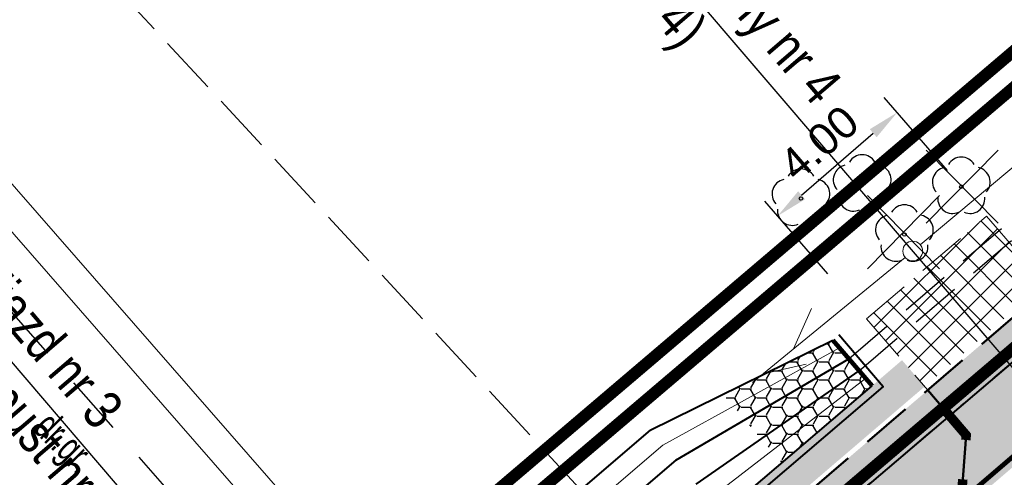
# Model space of a CAD drawing. Header units: metres. Extents: x 7429064 to 7431133, y 5709479 to 5714472.
# Tile 119 of 176: x 7429680 to 7429705, y 5710032 to 5710044. Entities that reach past the tile are written whole.
import ezdxf
from ezdxf.enums import TextEntityAlignment as Align

# ---------------------------------------------------------------- set-up
doc = ezdxf.new("R2010")
doc.units = ezdxf.units.M
for name, pattern in [('1', [0]), ('12', [3, 1, -1, 0, -1]), ('4', [2.5, 1.5, -1]), ('4_KTJZ01', [2, 1.5, -0.5]), ('8_1', [0]), ('8_SUPT_01', [0]), ('8_SUPW_01', [0]), ('DASHED', [19.049999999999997, 12.7, -6.349999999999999]), ('DASHED2', [0.375, 0.25, -0.125]), ('HIDDEN', [0.375, 0.25, -0.125]), ('KRESKOWA', [19.049999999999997, 12.7, -6.35])]:
    doc.linetypes.add(name, pattern=pattern)
for name, color, linetype, lineweight in [('_1_HECZ_BITUM', 7, 'DASHED2', 18), ('_1_KR_POBOCZA', 7, 'DASHED2', 20), ('_D_7_PAS DROGOWY-LINIA ROZGR TEREN INW', 222, 'HIDDEN', 50), ('_D_7_PAS DROGOWY_PODZIAL', 1, 'Continuous', 50), ('_D_7_TEREN NIEZBEDNY DLA OB_BUD', 252, 'HIDDEN', 50), ('_D_8_Wymiary', 7, 'Continuous', 20), ('_skarpy', 84, 'Continuous', 40), ('_skarpy umocnione', 202, 'Continuous', 25), ('_wycinka_ZUDP', 1, 'Continuous', 30), ('D_1_LINIA_PALISADA_60 CM', 5, 'Continuous', 50), ('Dr-przepust', 32, 'ZYGZAK', 30), ('gaPoziome', 7, 'Continuous', 30), ('GMINA_L_0', 252, '12', 35), ('KRAWĘŻNIK BETONOWY 12_25 WYN 0 CM', 250, 'DASHED', 50), ('KTJZ_E_T_0_a', 252, 'Continuous', 15), ('KTJZ_L_0_a', 252, '4_KTJZ01', 18), ('Ogrodzenia proj', 200, 'OGRODZENIE2', 40), ('skarpa', 82, 'ŚLADY', 20), ('SUPT_L_0_a', 252, '8_SUPT_01', 18), ('SUPW_L_0_a', 252, '8_SUPW_01', 18), ('SUSM_T_3_a', 252, 'Continuous', 18)]:
    doc.layers.add(name, color=color, linetype=linetype, lineweight=lineweight)
for name, color, linetype in [('_1_Mapa', 7, 'Continuous'), ('_1_X-REFY', 7, 'Continuous'), ('D_1_LINIA_OPIS_ZJAZDY', 7, 'Continuous'), ('zzz.gaHSDomyslna', 7, 'Continuous')]:
    doc.layers.add(name, color=color, linetype=linetype)
doc.layers.add('_Brudnopis', color=22, linetype='Continuous', lineweight=50, plot=False)
doc.layers.add('D_2_HECZ_JEZDNIA KR3- NOWA KONSTRUKCJA G4', color=7, linetype='Continuous', lineweight=13, true_color=0xbdbdbd, transparency=0.3)
for name, color, linetype, lineweight, true_color in [('DZIALKA_L_0', 7, '1', 40, 0x008000), ('HECZ DROGI ROWEROWE', 7, 'Continuous', 13, 0xff8a8a), ('OBOP_T_1_a', 7, 'Continuous', 30, 0x008000), ('UZYTKI_L_0', 7, '4', 30, 0x008000)]:
    doc.layers.add(name, color=color, linetype=linetype, lineweight=lineweight, true_color=true_color)
doc.styles.add('major_arial', font='arial.ttf')
doc.styles.add('Styl Arial', font='arial.ttf', dxfattribs={"width": 0.8, "height": 0.9})
doc.linetypes.add('OGRODZENIE2', pattern='A,6.35,-2.54,[132,ltypeshp.shx,S=2.54,R=0,X=-2.54,Y=0],-2.54,25.4', length=36.83)
doc.linetypes.add('ZYGZAK', pattern='A,0.00254,-5.08,[131,ltypeshp.shx,S=5.08,R=0,X=-5.08,Y=0],-10.16,[131,ltypeshp.shx,S=5.08,R=180,X=5.08,Y=0],-5.08', length=20.32254)
doc.linetypes.add('ŚLADY', pattern='A,3.81,[130,ltypeshp.shx,S=6.35,R=0,X=0,Y=0],3.81', length=7.62)
doc.dimstyles.new('major_500', dxfattribs={"dimtxt": 0.8, "dimasz": 0.8, "dimexe": 0.5, "dimexo": 1, "dimgap": 0.3, "dimtad": 1, "dimzin": 1, "dimdsep": 46, "dimtxsty": 'major_arial', "dimcen": 0, "dimse1": 1, "dimse2": 1, "dimaunit": 1, "dimadec": 1, "dimazin": 0, "dimtfac": 1, "dimtix": 1, "dimtmove": 0, "dimatfit": 3, "dimfxl": 2, "dimfxlon": 1, "dimtolj": 1, "dimarcsym": 0})

# ---------------------------------------------------------------- blocks, each defined once
blk = doc.blocks.new('*D39')
at = {"layer": '_D_8_Wymiary', "color": 0, "lineweight": -2, "transparency": 16777216}
for p, q in [((7429703.916250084, 5710039.969874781), (7429702.317782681, 5710041.815989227)), ((7429700.225846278, 5710039.343293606), (7429702.040278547, 5710040.914328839)), ((7429700.892229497, 5710037.351511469), (7429699.293762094, 5710039.197625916))]:
    blk.add_line(p, q, dxfattribs=at)
at = {"layer": '_D_8_Wymiary', "color": 0, "transparency": 16777216}
for points in [[(7429701.953001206, 5710041.015127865), (7429702.127555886, 5710040.813529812), (7429702.645072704, 5710041.437992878)], [(7429700.138568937, 5710039.444092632), (7429700.313123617, 5710039.242494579), (7429699.621052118, 5710038.819629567)]]:
    blk.add_solid(points, dxfattribs=at)
at = {"layer": 'Defpoints', "color": 0, "transparency": 16777216}
for p in [(7429702.645072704, 5710041.437992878), (7429704.570830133, 5710039.213882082), (7429701.546809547, 5710036.595518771)]:
    blk.add_point(p, dxfattribs=at)
at = {"layer": '_D_8_Wymiary', "color": 0, "transparency": 16777216, "insert": (7429700.669319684, 5710040.664400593), "char_height": 0.8, "attachment_point": 5, "rotation": 40.88781471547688, "style": 'major_arial'}
blk.add_mtext('\\A1;4.00', dxfattribs=at)
blk = doc.blocks.new('A$C59100B2D')
at = {"layer": '_wycinka_ZUDP'}
for points in [[(0.7010042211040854, -0.7131571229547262), (-0.701004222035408, 0.7131571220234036)], [(-0.7004364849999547, -0.7131571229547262), (0.7010042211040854, 0.7131571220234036)]]:
    blk.add_lwpolyline(points, dxfattribs=at)
blk = doc.blocks.new('4_OBOP02_01')
at = {"linetype": 'Continuous'}
blk.add_circle((0, 0), 0.045, dxfattribs=at)
for centre, radius, start, end in [((0, 0.3750563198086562), 0.3750000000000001, 30.14012428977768, 149.8598757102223), ((-0.3566585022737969, 0.1158924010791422), 0.375, 102.1444654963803, 221.8600234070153), ((0.3566585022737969, 0.1158924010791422), 0.375, 318.1399765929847, 77.85553450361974), ((-0.2204041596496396, -0.3033835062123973), 0.3750000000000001, 174.1481822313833, 293.8542284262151), ((0.2204041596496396, -0.3033835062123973), 0.3750000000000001, 246.145771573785, 5.851817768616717)]:
    blk.add_arc(centre, radius, start, end, dxfattribs=at)
blk = doc.blocks.new('8_SUSM04_01')
at = {"linetype": 'Continuous'}
blk.add_circle((0, 0), 0.25, dxfattribs=at)
blk = doc.blocks.new('X-ref_MDCP_Szara')
at = {"layer": 'DZIALKA_L_0', "linetype": '1'}
blk.add_line((7429836.45, 5710146.5), (7429660.24, 5709996.55), dxfattribs=at)
at = {"layer": 'GMINA_L_0', "linetype": '12'}
blk.add_line((7429660.24, 5709996.55), (7429836.45, 5710146.5), dxfattribs=at)
at = {"layer": 'KTJZ_L_0_a', "linetype": '4_KTJZ01'}
blk.add_line((7429677.380782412, 5710050.528375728), (7429697.77520313, 5710028.49145456), dxfattribs=at)
at = {"layer": 'SUPT_L_0_a', "linetype": '8_SUPT_01'}
for p, q in [((7429703.231550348, 5710038.090650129), (7429707.062557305, 5710041.303652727)), ((7429698.98140959, 5710034.599783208), (7429702.846733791, 5710037.771418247)), ((7429700.025047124, 5710035.456124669), (7429700.48094846, 5710036.476984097)), ((7429699.251982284, 5710034.821797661), (7429700.342210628, 5710035.069592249))]:
    blk.add_line(p, q, dxfattribs=at)
at = {"layer": 'SUPW_L_0_a', "linetype": '8_1'}
for p, q in [((7429673.549297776, 5710047.26789546), (7429693.293821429, 5710024.684946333)), ((7429692.691554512, 5710024.158377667), (7429672.93998363, 5710046.749387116))]:
    blk.add_line(p, q, dxfattribs=at)
at = {"layer": 'UZYTKI_L_0', "linetype": '4'}
blk.add_line((7429671.904896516, 5710045.868558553), (7429691.69, 5710023.31), dxfattribs=at)
at = {"layer": 'OBOP_T_1_a'}
for p in [(7429701.76, 5710039.62), (7429704.27, 5710039.56), (7429700.21, 5710039.26), (7429702.83, 5710038.35)]:
    blk.add_blockref('4_OBOP02_01', p, dxfattribs=at)
at = {"layer": 'SUSM_T_3_a', "rotation": 81.61001350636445}
blk.add_blockref('8_SUSM04_01', (7429703.04, 5710037.93), dxfattribs=at)
at = {"layer": 'KTJZ_E_T_0_a', "width": 0.7}
blk.add_text('dr.gr.', height=0.75, rotation=314.9999987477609, dxfattribs=at).set_placement((7429681.520324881, 5710033.025783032), align=Align.MIDDLE)
blk = doc.blocks.new('gaHSPos')
at = {"color": 0, "linetype": 'Continuous', "lineweight": 0}
blk.add_point((0, 0), dxfattribs=at)
blk = doc.blocks.new('*U229')
at = {"layer": 'zzz.gaHSDomyslna', "color": 140}
for points in [[(0.1548646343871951, 1.993995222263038, 0.24, 0.24, 0), (0.1642587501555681, 2.114951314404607, 0.24, 0.24, 0), (-0.4070858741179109, 2.782516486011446, 0.24, 0.24, 0)], [(0, 0, 0.24, 0.24, 0), (0.07743231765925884, 0.9969976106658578, 0.24, 0.24, 0)]]:
    blk.add_lwpolyline(points, format="xyseb", dxfattribs=at)
at = {"color": 140}
for p in [(-0.8110875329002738, 3.254556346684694), (0, 0)]:
    blk.add_blockref('gaHSPos', p, dxfattribs=at)
blk = doc.blocks.new('*U247')
at = {"layer": 'zzz.gaHSDomyslna', "color": 140}
for points in [[(5.240129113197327, 4.642784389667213, 0.12, 0.12, 0), (-0.07802770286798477, 0.0911684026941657, 0.12, 0.12, 0)], [(4.63644783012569, 3.810216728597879, 0.12, 0.12, 0), (5.396184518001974, 4.460447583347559, 0.12, 0.12, 0)], [(3.116974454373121, 2.509755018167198, 0.12, 0.12, 0), (3.876711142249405, 3.159985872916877, 0.12, 0.12, 0)], [(1.597501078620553, 1.209293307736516, 0.12, 0.12, 0), (2.357237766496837, 1.859524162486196, 0.12, 0.12, 0)], [(0.07802770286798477, -0.0911684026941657, 0.12, 0.12, 0), (0.8377643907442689, 0.5590624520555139, 0.12, 0.12, 0)]]:
    blk.add_lwpolyline(points, format="xyseb", dxfattribs=at)
at = {"color": 140}
for p in [(5.318156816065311, 4.551615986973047), (0, 0)]:
    blk.add_blockref('gaHSPos', p, dxfattribs=at)
blk = doc.blocks.new('X-ref_SOR')
at = {"layer": 'gaPoziome'}
for name, p in [('*U247', (7429704.100109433, 5710031.305342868)), ('*U229', (7429704.230155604, 5710031.153395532))]:
    blk.add_blockref(name, p, dxfattribs=at)

msp = doc.modelspace()

# ---------------------------------------------------------------- hatches: boundary and pattern name
at = {"layer": '_1_HECZ_BITUM', "transparency": 33554687}
h = msp.add_hatch(dxfattribs=at)
h.set_pattern_fill('ANSI37', color=256, scale=0.14)
h.set_pattern_definition([(45, (0, 0), (-0.3143089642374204, 0.3143089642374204), []), (135, (0, 0), (-0.3143089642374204, -0.3143089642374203), [])])
h.paths.add_polyline_path([(7429703.341042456, 5710034.499121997), (7429706.379987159, 5710037.100043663), (7429704.910871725, 5710038.816573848), (7429701.871965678, 5710036.215685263)])
at = {"layer": '_skarpy umocnione'}
h = msp.add_hatch(dxfattribs=at)
h.set_pattern_fill('HONEY', color=256, scale=0.083)
h.set_pattern_definition([(0, (3576.712081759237, 6798.582378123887), (0.3952875, 0.228219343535), [0.263525, -0.52705]), (120, (3576.712081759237, 6798.582378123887), (-0.3952874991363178, 0.2282193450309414), [0.2635249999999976, -0.5270499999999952]), (59.99999999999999, (3576.712081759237, 6798.582378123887), (8.636821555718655e-10, 0.4564386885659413), [-0.52705, 0.263525])])
h.paths.add_polyline_path([(7429698.241110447, 5710034.306271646), (7429701.018120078, 5710035.675329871), (7429702.009100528, 5710034.517457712), (7429699.729890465, 5710032.566765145)])
at = {"layer": 'D_2_HECZ_JEZDNIA KR3- NOWA KONSTRUKCJA G4'}
h = msp.add_hatch(color=256, dxfattribs=at)
h.dxf.hatch_style = 1
edge = h.paths.add_edge_path()
edge.add_line((7429693.23695318, 5710025.851401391), (7429703.341040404, 5710034.499120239))
edge.add_line((7429703.341040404, 5710034.499120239), (7429702.768837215, 5710035.167688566))
edge.add_line((7429702.768837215, 5710035.167688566), (7429698.210417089, 5710031.266303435))
edge.add_line((7429698.210417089, 5710031.266303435), (7429692.462750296, 5710026.347085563))
edge.add_arc((7429695.534453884, 5710030.292289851), 4.999999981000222, 232.0959685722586, 242.6451426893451)
at = {"layer": 'HECZ DROGI ROWEROWE'}
h = msp.add_hatch(color=256, dxfattribs=at)
h.dxf.hatch_style = 1
edge = h.paths.add_edge_path()
edge.add_arc((7429796.819700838, 5710136.432689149), 20.40416797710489, 308.0321727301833, 334.2528184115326)
edge.add_arc((7429835.930497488, 5710116.89688608), 23.31795413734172, 143.789652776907, 152.7623535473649, ccw=False)
edge.add_arc((7429839.324960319, 5710112.767127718), 28.52732187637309, 132.1511209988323, 141.1238217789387, ccw=False)
edge.add_line((7429820.180606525, 5710133.916638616), (7429834.124191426, 5710145.713024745))
edge.add_arc((7429837.353578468, 5710141.895819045), 5.000000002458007, 102.01539828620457, 130.2314924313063, ccw=False)
edge.add_line((7429836.312705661, 5710146.786277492), (7429842.062606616, 5710148.010071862))
edge.add_line((7429842.062606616, 5710148.010071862), (7429845.234178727, 5710150.729899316))
edge.add_line((7429845.234178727, 5710150.729899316), (7429843.044890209, 5710150.26393669))
edge.add_arc((7429842.628541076, 5710152.220120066), 2.000000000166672, 169.0595867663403, 282.01539860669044, ccw=False)
edge.add_line((7429840.664890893, 5710152.599696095), (7429846.907573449, 5710184.89479323))
edge.add_arc((7429848.380311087, 5710184.610111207), 1.500000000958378, 109.3988305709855, 169.0595867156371, ccw=False)
edge.add_line((7429847.882098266, 5710186.024955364), (7429848.854093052, 5710186.367226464))
edge.add_line((7429848.854093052, 5710186.367226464), (7429847.264566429, 5710191.423890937))
edge.add_line((7429847.264566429, 5710191.423890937), (7429846.902664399, 5710192.478548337))
edge.add_line((7429846.902664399, 5710192.478548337), (7429845.675039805, 5710198.448585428))
edge.add_arc((7429825.957873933, 5710195.082454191), 20.00243658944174, -10.939142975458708, 9.688181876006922, ccw=False)
edge.add_line((7429845.596852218, 5710191.286666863), (7429839.402578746, 5710159.242003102))
edge.add_arc((7429819.766076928, 5710163.037763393), 19.9999999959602, 310.2314924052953, 349.0595867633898, ccw=False)
edge.add_line((7429832.683625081, 5710147.768940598), (7429817.639926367, 5710135.041849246))
edge.add_arc((7429832.495106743, 5710117.482703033), 22.99999999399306, 130.2314924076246, 151.7603968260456)
edge.add_arc((7429794.613112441, 5710137.828575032), 20.00000000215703, 310.2314924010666, 331.76039682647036, ccw=False)
edge.add_line((7429807.530660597, 5710122.559752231), (7429710.78028326, 5710040.708146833))
edge.add_line((7429710.78028326, 5710040.708146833), (7429674.341489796, 5710009.521515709))
edge.add_arc((7429663.287565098, 5710022.437039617), 17.00000026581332, 303.4339933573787, 310.5590095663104, ccw=False)
edge.add_line((7429672.654156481, 5710008.250180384), (7429665.174772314, 5710003.312065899))
edge.add_arc((7429654.155253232, 5710020.002488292), 20.00000001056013, 287.25233121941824, 303.4339932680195, ccw=False)
edge.add_line((7429660.086861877, 5710000.902330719), (7429655.395687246, 5709999.445472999))
edge.add_arc((7429662.068746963, 5709977.95779574), 22.49999999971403, 107.2523312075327, 130.5590096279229)
edge.add_line((7429647.43855272, 5709995.051871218), (7429638.423894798, 5709987.336555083))
edge.add_arc((7429653.054089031, 5709970.2424796), 22.49999999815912, 130.5590096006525, 144.5952530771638)
edge.add_line((7429634.714793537, 5709983.277825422), (7429621.961912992, 5709965.306093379))
edge.add_arc((7429606.363956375, 5709977.008817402), 19.50000000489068, 310.55900961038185, 323.12009690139, ccw=False)
edge.add_line((7429619.04345805, 5709962.19395198), (7429498.409271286, 5709858.947561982))
edge.add_line((7429498.409271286, 5709858.947561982), (7429409.746698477, 5709783.717845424))
edge.add_line((7429409.746698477, 5709783.717845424), (7429333.700045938, 5709719.192669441))
edge.add_arc((7429195.245944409, 5709882.368837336), 213.9999999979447, 294.99293756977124, 310.31442587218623, ccw=False)
edge.add_line((7429285.662344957, 5709688.407824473), (7429286.787363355, 5709685.755030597))
edge.add_arc((7429195.2162162, 5709882.430203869), 216.9479171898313, 294.9664921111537, 310.3105313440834)
edge.add_line((7429335.566321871, 5709716.99669272), (7429500.277265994, 5709856.755523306))
edge.add_line((7429500.277265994, 5709856.755523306), (7429621.379875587, 5709960.402819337))
edge.add_line((7429621.379875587, 5709960.402819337), (7429627.625099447, 5709965.747878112))
edge.add_line((7429627.625099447, 5709965.747878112), (7429629.90357192, 5709967.697939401))
edge.add_line((7429629.90357192, 5709967.697939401), (7429629.179066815, 5709968.528973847))
edge.add_arc((7429630.686600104, 5709969.843258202), 1.99999999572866, 144.5952529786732, 221.0822816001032, ccw=False)
edge.add_line((7429629.05644051, 5709971.001955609), (7429636.752493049, 5709981.82945368))
edge.add_arc((7429653.054089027, 5709970.242479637), 19.99999997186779, 130.5590096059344, 144.5952530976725, ccw=False)
edge.add_line((7429640.049471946, 5709985.437213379), (7429649.631219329, 5709993.620104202))
edge.add_arc((7429662.068746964, 5709977.957795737), 20.00000000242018, 107.2523312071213, 128.4532876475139, ccw=False)
edge.add_line((7429656.137138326, 5709997.057953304), (7429665.185157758, 5709999.867841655))
edge.add_line((7429665.185157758, 5709999.867841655), (7429673.721413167, 5710005.503734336))
edge.add_arc((7429657.258251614, 5710030.439225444), 29.88000008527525, 303.4339932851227, 310.5590095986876)
edge.add_line((7429676.687149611, 5710007.738293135), (7429712.639886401, 5710038.508993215))
edge.add_line((7429712.639886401, 5710038.508993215), (7429809.390816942, 5710120.361066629))
edge.add_line((7429809.390816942, 5710120.361066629), (7429809.390787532, 5710120.361041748))

# ---------------------------------------------------------------- linework, layer by layer
at = {"layer": '_1_KR_POBOCZA', "color": 5, "ltscale": 5, "flags": 128}
for points in [[(7429701.871924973, 5710036.215650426), (7429704.910871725, 5710038.816573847)], [(7429704.910871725, 5710038.816573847), (7429706.458014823, 5710037.008875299)], [(7429701.871924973, 5710036.215650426), (7429703.419068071, 5710034.407951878)]]:
    msp.add_lwpolyline(points, dxfattribs=at)
at = {"layer": '_Brudnopis', "flags": 128}
msp.add_lwpolyline([(7429704.230155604, 5710031.153395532), (7429704.394414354, 5710033.268346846), (7429703.419068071, 5710034.407951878)], dxfattribs=at)
at = {"layer": '_D_7_PAS DROGOWY-LINIA ROZGR TEREN INW', "ltscale": 10, "const_width": 0.3, "flags": 128}
msp.add_lwpolyline([(7429287.498083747, 5709689.141206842), (7429307.710328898, 5709696.947915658), (7429435.697998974, 5709805.840409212), (7429660.078000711, 5709996.740410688), (7429836.287980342, 5710146.690393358)], dxfattribs=at)
at = {"layer": '_D_7_PAS DROGOWY_PODZIAL', "ltscale": 0.2, "const_width": 0.3, "flags": 128}
msp.add_lwpolyline([(7429838.787736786, 5710158.69944681), (7429835.060550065, 5710151.866820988), (7429707.928821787, 5710044.059165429), (7429670.33646098, 5710012.082675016), (7429661.685038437, 5710006.163007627), (7429648.718433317, 5710002.136191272), (7429632.935415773, 5709988.628083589), (7429615.788923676, 5709965.39743204), (7429495.458099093, 5709862.41067864), (7429330.756278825, 5709722.662069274), (7429319.401743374, 5709713.683805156), (7429307.84155068, 5709705.757592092), (7429296.805838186, 5709699.188897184), (7429282.8456928, 5709692.117459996), (7429269.348606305, 5709686.304179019), (7429250.20040062, 5709678.579529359), (7429239.823858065, 5709670.459676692)], dxfattribs=at)
at = {"layer": '_D_7_TEREN NIEZBEDNY DLA OB_BUD', "ltscale": 10, "const_width": 0.3, "flags": 128}
msp.add_lwpolyline([(7429838.642351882, 5710133.498037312), (7429838.163073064, 5710130.983410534), (7429669.785270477, 5709988.069796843), (7429674.220854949, 5709982.832848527), (7429665.131800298, 5709974.906125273), (7429667.704814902, 5709971.870777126), (7429662.832482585, 5709967.707329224), (7429665.636921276, 5709964.49370197), (7429637.108761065, 5709939.516176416), (7429616.43791595, 5709933.990754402), (7429410.711229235, 5709758.424593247), (7429398.459990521, 5709756.96470503), (7429363.724530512, 5709727.377020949), (7429364.496967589, 5709726.485040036), (7429330.156663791, 5709696.304430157), (7429317.553253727, 5709687.47546742), (7429303.139099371, 5709679.240254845), (7429296.402039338, 5709677.454326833), (7429295.853558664, 5709678.754848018), (7429285.213308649, 5709675.171013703), (7429285.467953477, 5709665.629088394), (7429278.468709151, 5709665.469623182), (7429278.346584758, 5709670.061176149), (7429254.481179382, 5709660.886617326), (7429229.936526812, 5709651.367794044), (7429224.487494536, 5709665.833466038), (7429244.657148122, 5709675.130668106), (7429249.846855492, 5709679.191718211), (7429269.079177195, 5709686.950301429), (7429282.548797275, 5709692.751752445), (7429296.468274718, 5709699.802589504), (7429307.464225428, 5709706.347617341), (7429318.986254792, 5709714.247663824), (7429330.312616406, 5709723.203650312), (7429495.004072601, 5709862.943465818), (7429615.273122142, 5709965.877348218), (7429632.419614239, 5709989.107999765), (7429648.372953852, 5710002.76187988), (7429661.376752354, 5710006.800246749), (7429669.910876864, 5710012.639653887), (7429707.475683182, 5710044.592706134), (7429834.50843472, 5710152.316429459), (7429838.121089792, 5710158.939097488), (7429844.754843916, 5710193.280299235), (7429843.741113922, 5710206.480357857), (7429852.313614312, 5710203.59832983), (7429849.367696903, 5710188.375013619), (7429850.22684329, 5710185.684410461), (7429848.746129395, 5710185.163002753), (7429846.827250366, 5710175.247007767), (7429842.580241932, 5710153.28258802), (7429856.534014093, 5710164.104263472), (7429864.198789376, 5710154.590130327)], close=True, dxfattribs=at)
at = {"layer": '_skarpy', "flags": 128}
for points in [[(7429696.389770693, 5710033.393566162), (7429701.018120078, 5710035.675329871)], [(7429697.040001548, 5710032.633829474), (7429701.422595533, 5710035.202736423)], [(7429697.560186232, 5710032.026040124), (7429701.683985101, 5710034.897326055)], [(7429698.210417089, 5710031.266303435), (7429702.009100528, 5710034.517457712)], [(7429696.389770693, 5710033.393566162), (7429691.325091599, 5710029.05889249)], [(7429697.040001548, 5710032.633829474), (7429691.975322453, 5710028.299155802)]]:
    msp.add_lwpolyline(points, dxfattribs=at)
at = {"layer": 'D_1_LINIA_OPIS_ZJAZDY', "color": 7, "linetype": 'Continuous', "lineweight": -3}
for points in [[(7429693.32160873, 5710049.281762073), (7429708.845478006, 5710031.14350711)], [(7429678.760221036, 5710036.819202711), (7429694.284090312, 5710018.680947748)]]:
    msp.add_lwpolyline(points, dxfattribs=at)
at = {"layer": 'D_1_LINIA_PALISADA_60 CM', "lineweight": 100, "flags": 128}
msp.add_lwpolyline([(7429701.018120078, 5710035.675329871), (7429702.009100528, 5710034.517457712)], dxfattribs=at)
at = {"layer": 'Dr-przepust', "color": 26, "linetype": 'KRESKOWA', "ltscale": 0.1}
for points in [[(7429701.422595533, 5710035.202736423), (7429705.973161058, 5710039.094368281)], [(7429701.68257099, 5710034.89874175), (7429706.233136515, 5710038.790373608)]]:
    msp.add_lwpolyline(points, dxfattribs=at)
at = {"layer": 'KRAWĘŻNIK BETONOWY 12_25 WYN 0 CM', "ltscale": 0.1, "flags": 128}
msp.add_lwpolyline([(7429807.530660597, 5710122.559752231), (7429790.863206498, 5710108.458950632), (7429710.78028326, 5710040.708146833), (7429674.341489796, 5710009.521515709, -0.03109876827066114), (7429672.654156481, 5710008.250180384), (7429665.174772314, 5710003.312065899, -0.07072338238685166), (7429660.086861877, 5710000.902330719), (7429655.395687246, 5709999.445472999, 0.1020465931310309), (7429647.43855272, 5709995.051871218), (7429638.423894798, 5709987.336555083, 0.06132135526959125), (7429634.714793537, 5709983.277825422), (7429622.219286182, 5709965.698023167)], format="xyb", dxfattribs=at)
at = {"layer": 'Ogrodzenia proj', "ltscale": 0.05, "flags": 128}
msp.add_lwpolyline([(7429698.34046326, 5710031.114356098), (7429702.291094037, 5710034.495556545), (7429701.170067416, 5710035.805376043)], dxfattribs=at)
at = {"layer": 'skarpa', "ltscale": 0.04}
for points in [[(7429696.714886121, 5710033.013697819), (7429701.187937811, 5710035.476913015)], [(7429697.885301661, 5710031.64617178), (7429701.846542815, 5710034.707391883)], [(7429696.714886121, 5710033.013697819), (7429691.650207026, 5710028.679024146)]]:
    msp.add_lwpolyline(points, dxfattribs=at)

# ---------------------------------------------------------------- block references
at = {"layer": '_1_Mapa'}
msp.add_blockref('X-ref_MDCP_Szara', (0, 0), dxfattribs=at)
at = {"layer": '_1_X-REFY'}
msp.add_blockref('X-ref_SOR', (0, 0), dxfattribs=at)
at = {"layer": '_wycinka_ZUDP', "xscale": -1.3, "yscale": 1.3, "zscale": 1.3}
for p in [(7429704.294994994, 5710039.561832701), (7429702.810069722, 5710038.410107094)]:
    msp.add_blockref('A$C59100B2D', p, dxfattribs=at)

# ---------------------------------------------------------------- texts
at = {"layer": 'D_1_LINIA_OPIS_ZJAZDY', "color": 7, "linetype": 'Continuous', "lineweight": -3, "char_height": 0.9999999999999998, "attachment_point": 4, "rotation": 310.4952906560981, "style": 'Styl Arial'}
for s, insert, width in [('Zjazd techniczny nr 4\\P(przepust nr 4)', (7429693.32160873, 5710049.281762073), 12.47324765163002), ('Zjazd nr 3\\P(przepust nr 3)', (7429678.760221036, 5710036.819202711), 9.469904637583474)]:
    msp.add_mtext(s, dxfattribs=dict(at, insert=insert, width=width))

# ---------------------------------------------------------------- dimensions: what is measured, and where the dimension line sits
at = {"layer": '_D_8_Wymiary'}
dim = msp.add_aligned_dim(p1=(7429701.546809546, 5710036.595518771), p2=(7429704.570830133, 5710039.213882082), distance=2.941973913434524, dimstyle='major_500', override={"dimse1": 0, "dimse2": 0, "dimtmove": 1}, dxfattribs=at)
dim.commit()
dim.dimension.update_dxf_attribs({"geometry": '*D39', "text_midpoint": (7429700.669319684, 5710040.664400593)})

doc.saveas('drawing.dxf')
